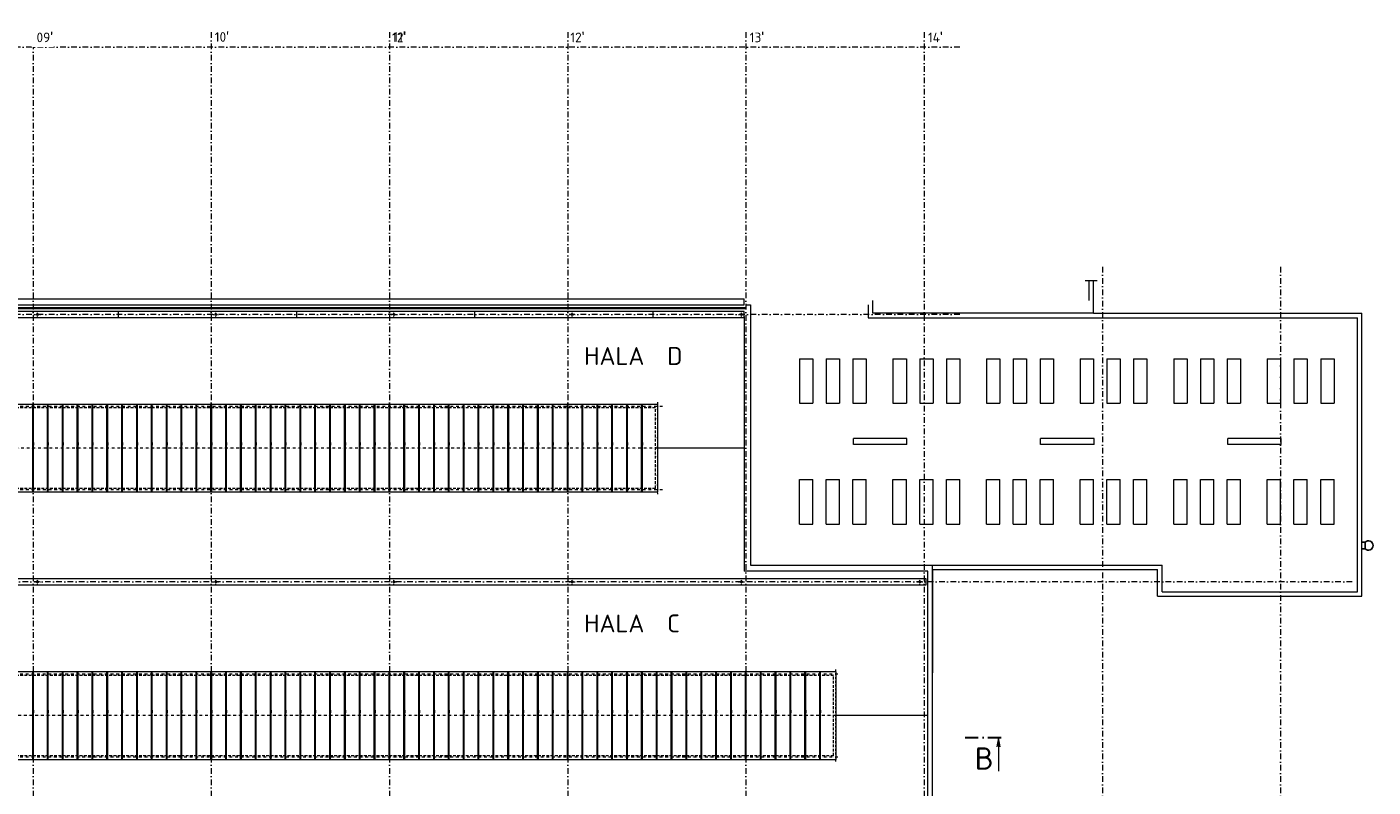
# Model space of a CAD drawing. Header units: millimetres. Extents: x -385852 to 693036, y -525006 to 444206.
# Tile 155 of 156: x 390135 to 480777, y 199488 to 250655. Entities that reach past the tile are written whole.
import ezdxf
from ezdxf.enums import TextEntityAlignment as Align

# ---------------------------------------------------------------- set-up
doc = ezdxf.new("R2010")
doc.units = ezdxf.units.MM
for name, pattern in [('CENTERX2', [101.6, 63.5, -12.7, 12.7, -12.7]), ('DASHDOT', [25.4, 12.7, -6.35, 0, -6.35]), ('LINETYPE_0', [0]), ('ČÁRKOVANÁ', [19.05, 12.7, -6.35])]:
    doc.linetypes.add(name, pattern=pattern)
for name, color, linetype, lineweight in [('A99_N_kce-pohl', 7, 'Continuous', 9), ('A99_N_txt-popis-200', 240, 'Continuous', 5), ('A99_S_kce-demolice', 30, 'Continuous', 20), ('A99_S_kce-pohl', 61, 'Continuous', 5), ('A99_S_osy', 1, 'CENTERX2', 5)]:
    doc.layers.add(name, color=color, linetype=linetype, lineweight=lineweight)
doc.styles.add('A99_popis', font='isocpeur.ttf')
doc.styles.add('ad_popis 100', font='isocpeur.ttf', dxfattribs={"height": 200})

# ---------------------------------------------------------------- blocks, each defined once
blk = doc.blocks.new('světlíky hala D1')
at = {"linetype": 'Continuous', "ltscale": 25}
for p, q in [((-37880, -3058), (-36980, -3058)), ((-37880, -3058), (-37880, -6058)), ((-36980, -3058), (-36980, -6058)), ((-36080, -3058), (-35180, -3058)), ((-36080, -3058), (-36080, -6058)), ((-35180, -3058), (-35180, -6058)), ((-34280, -3058), (-33380, -3058)), ((-34280, -3058), (-34280, -6058)), ((-33380, -3058), (-33380, -6058)), ((-31580, -3058), (-30680, -3058)), ((-31580, -3058), (-31580, -6058)), ((-30680, -3058), (-30680, -6058)), ((-29780, -3058), (-28880, -3058)), ((-29780, -3058), (-29780, -6058)), ((-28880, -3058), (-28880, -6058)), ((-27980, -3058), (-27080, -3058)), ((-27980, -3058), (-27980, -6058)), ((-27080, -3058), (-27080, -6058)), ((-25280, -3058), (-24380, -3058)), ((-25280, -3058), (-25280, -6058)), ((-24380, -3058), (-24380, -6058)), ((-23480, -3058), (-22580, -3058)), ((-23480, -3058), (-23480, -6058)), ((-22580, -3058), (-22580, -6058)), ((-21680, -3058), (-20780, -3058)), ((-21680, -3058), (-21680, -6058)), ((-20780, -3058), (-20780, -6058)), ((-18980, -3058), (-18080, -3058)), ((-18980, -3058), (-18980, -6058)), ((-18080, -3058), (-18080, -6058)), ((-17180, -3058), (-16280, -3058)), ((-17180, -3058), (-17180, -6058)), ((-16280, -3058), (-16280, -6058)), ((-15380, -3058), (-14480, -3058)), ((-15380, -3058), (-15380, -6058)), ((-14480, -3058), (-14480, -6058)), ((-12680, -3058), (-11780, -3058)), ((-12680, -3058), (-12680, -6058)), ((-11780, -3058), (-11780, -6058)), ((-10880, -3058), (-9980, -3058)), ((-10880, -3058), (-10880, -6058)), ((-9980, -3058), (-9980, -6058)), ((-9080, -3058), (-8180, -3058)), ((-9080, -3058), (-9080, -6058)), ((-8180, -3058), (-8180, -6058)), ((-6380, -3058), (-5480, -3058)), ((-6380, -3058), (-6380, -6058)), ((-5480, -3058), (-5480, -6058)), ((-4580, -3058), (-3680, -3058)), ((-4580, -3058), (-4580, -6058)), ((-3680, -3058), (-3680, -6058)), ((-2780, -3058), (-1880, -3058)), ((-2780, -3058), (-2780, -6058)), ((-1880, -3058), (-1880, -6058)), ((-37880, -6058), (-36980, -6058)), ((-36080, -6058), (-35180, -6058)), ((-34280, -6058), (-33380, -6058)), ((-31580, -6058), (-30680, -6058)), ((-29780, -6058), (-28880, -6058)), ((-27980, -6058), (-27080, -6058)), ((-25280, -6058), (-24380, -6058)), ((-23480, -6058), (-22580, -6058)), ((-21680, -6058), (-20780, -6058)), ((-18980, -6058), (-18080, -6058)), ((-17180, -6058), (-16280, -6058)), ((-15380, -6058), (-14480, -6058)), ((-12680, -6058), (-11780, -6058)), ((-10880, -6058), (-9980, -6058)), ((-9080, -6058), (-8180, -6058)), ((-6380, -6058), (-5480, -6058)), ((-4580, -6058), (-3680, -6058)), ((-2780, -6058), (-1880, -6058)), ((-30640, -8425), (-34240, -8425)), ((-34240, -8825), (-34240, -8425)), ((-30640, -8825), (-34240, -8825)), ((-30640, -8825), (-30640, -8425)), ((-18040, -8425), (-21640, -8425)), ((-21640, -8825), (-21640, -8425)), ((-18040, -8825), (-21640, -8825)), ((-18040, -8825), (-18040, -8425)), ((-5440, -8425), (-9040, -8425)), ((-9040, -8825), (-9040, -8425)), ((-5440, -8825), (-9040, -8825)), ((-5440, -8825), (-5440, -8425)), ((-37880, -11192), (-36980, -11192)), ((-37880, -14192), (-37880, -11192)), ((-36980, -14192), (-36980, -11192)), ((-36080, -11192), (-35180, -11192)), ((-36080, -14192), (-36080, -11192)), ((-35180, -14192), (-35180, -11192)), ((-34280, -11192), (-33380, -11192)), ((-34280, -14192), (-34280, -11192)), ((-33380, -14192), (-33380, -11192)), ((-31580, -11192), (-30680, -11192)), ((-31580, -14192), (-31580, -11192)), ((-30680, -14192), (-30680, -11192)), ((-29780, -11192), (-28880, -11192)), ((-29780, -14192), (-29780, -11192)), ((-28880, -14192), (-28880, -11192)), ((-27980, -11192), (-27080, -11192)), ((-27980, -14192), (-27980, -11192)), ((-27080, -14192), (-27080, -11192)), ((-25280, -11192), (-24380, -11192)), ((-25280, -14192), (-25280, -11192)), ((-24380, -14192), (-24380, -11192)), ((-23480, -11192), (-22580, -11192)), ((-23480, -14192), (-23480, -11192)), ((-22580, -14192), (-22580, -11192)), ((-21680, -11192), (-20780, -11192)), ((-21680, -14192), (-21680, -11192)), ((-20780, -14192), (-20780, -11192)), ((-18980, -11192), (-18080, -11192)), ((-18980, -14192), (-18980, -11192)), ((-18080, -14192), (-18080, -11192)), ((-17180, -11192), (-16280, -11192)), ((-17180, -14192), (-17180, -11192)), ((-16280, -14192), (-16280, -11192)), ((-15380, -11192), (-14480, -11192)), ((-15380, -14192), (-15380, -11192)), ((-14480, -14192), (-14480, -11192)), ((-12680, -11192), (-11780, -11192)), ((-12680, -14192), (-12680, -11192)), ((-11780, -14192), (-11780, -11192)), ((-10880, -11192), (-9980, -11192)), ((-10880, -14192), (-10880, -11192)), ((-9980, -14192), (-9980, -11192)), ((-9080, -11192), (-8180, -11192)), ((-9080, -14192), (-9080, -11192)), ((-8180, -14192), (-8180, -11192)), ((-6380, -11192), (-5480, -11192)), ((-6380, -14192), (-6380, -11192)), ((-5480, -14192), (-5480, -11192)), ((-4580, -11192), (-3680, -11192)), ((-4580, -14192), (-4580, -11192)), ((-3680, -14192), (-3680, -11192)), ((-2780, -11192), (-1880, -11192)), ((-2780, -14192), (-2780, -11192)), ((-1880, -14192), (-1880, -11192)), ((-37880, -14192), (-36980, -14192)), ((-36080, -14192), (-35180, -14192)), ((-34280, -14192), (-33380, -14192)), ((-31580, -14192), (-30680, -14192)), ((-29780, -14192), (-28880, -14192)), ((-27980, -14192), (-27080, -14192)), ((-25280, -14192), (-24380, -14192)), ((-23480, -14192), (-22580, -14192)), ((-21680, -14192), (-20780, -14192)), ((-18980, -14192), (-18080, -14192)), ((-17180, -14192), (-16280, -14192)), ((-15380, -14192), (-14480, -14192)), ((-12680, -14192), (-11780, -14192)), ((-10880, -14192), (-9980, -14192)), ((-9080, -14192), (-8180, -14192)), ((-6380, -14192), (-5480, -14192)), ((-4580, -14192), (-3680, -14192)), ((-2780, -14192), (-1880, -14192))]:
    blk.add_line(p, q, dxfattribs=at)
blk = doc.blocks.new('*U127')
at = {"color": 0, "linetype": 'ByBlock'}
blk.add_line((785.72, 87.81), (785.72, 76.56), dxfattribs=at)
at = {"color": 0, "linetype": 'ByBlock', "const_width": 0.63}
for points in [[(778.95, 87.81), (774.45, 87.81)], [(780.84, 87.81), (780.21, 87.81)], [(786.6, 87.81), (782.1, 87.81)]]:
    blk.add_lwpolyline(points, dxfattribs=at)
at = {"color": 0, "linetype": 'ByBlock'}
blk.add_lwpolyline([(786.27, 84.71), (785.72, 87.81), (785.17, 84.71)], dxfattribs=at)
at = {"color": 0, "linetype": 'ByBlock', "style": 'A99_popis', "flags": 12}
blk.add_attdef('OZNŘ_3K', text='', height=5, rotation=0.0024, dxfattribs=at).set_placement((784.08, 77.08), align=Align.RIGHT)
at = {"color": 0, "linetype": 'ByBlock', "style": 'A99_popis'}
blk.add_attdef('OZNŘ_1K', (-9.63, -10.73), '', height=5, dxfattribs=at)

msp = doc.modelspace()

# ---------------------------------------------------------------- linework, layer by layer
at = {"color": 7, "linetype": 'LINETYPE_0'}
for p, q in [((480233.2962, 215965), (480030, 215965)), ((480233.2962, 215530), (480233.2962, 215965)), ((480030, 215530), (480233.2962, 215530))]:
    msp.add_line(p, q, dxfattribs=at)
msp.add_arc((480461.6342, 215747.5673), 315.3649, 223.603100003, 136.397999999, dxfattribs=at)
at = {"layer": 'A99_N_kce-pohl', "color": 2, "linetype": 'Continuous', "lineweight": 5}
for points in [[(396300, 231090), (396300, 231510)], [(408300, 231090), (408300, 231510)], [(420300, 231090), (420300, 231510)], [(432300, 231090), (432300, 231510)]]:
    msp.add_lwpolyline(points, dxfattribs=at)
at = {"layer": 'A99_S_kce-demolice', "linetype": 'Continuous', "lineweight": 9}
for p, q in [((390525, 219345), (390525, 225255)), ((390575, 219345), (390575, 225255)), ((391525, 219345), (391525, 225255)), ((391575, 219345), (391575, 225255)), ((392525, 219345), (392525, 225255)), ((392575, 219345), (392575, 225255)), ((393525, 219345), (393525, 225255)), ((393575, 219345), (393575, 225255)), ((394525, 219345), (394525, 225255)), ((394575, 219345), (394575, 225255)), ((395525, 219345), (395525, 225255)), ((395575, 219345), (395575, 225255)), ((396525, 219345), (396525, 225255)), ((396575, 219345), (396575, 225255)), ((397525, 219345), (397525, 225255)), ((397575, 219345), (397575, 225255)), ((398525, 219345), (398525, 225255)), ((398575, 219345), (398575, 225255)), ((399525, 219345), (399525, 225255)), ((399575, 219345), (399575, 225255)), ((400525, 219345), (400525, 225255)), ((400575, 219345), (400575, 225255)), ((401525, 219345), (401525, 225255)), ((401575, 219345), (401575, 225255)), ((402525, 219345), (402525, 225255)), ((402575, 219345), (402575, 225255)), ((403525, 219345), (403525, 225255)), ((403575, 219345), (403575, 225255)), ((404525, 219345), (404525, 225255)), ((404575, 219345), (404575, 225255)), ((405525, 219345), (405525, 225255)), ((405575, 219345), (405575, 225255)), ((406525, 219345), (406525, 225255)), ((406575, 219345), (406575, 225255)), ((407525, 219345), (407525, 225255)), ((407575, 219345), (407575, 225255)), ((408525, 219345), (408525, 225255)), ((408575, 219345), (408575, 225255)), ((409525, 219345), (409525, 225255)), ((409575, 219345), (409575, 225255)), ((410525, 219345), (410525, 225255)), ((410575, 219345), (410575, 225255)), ((411525, 219345), (411525, 225255)), ((411575, 219345), (411575, 225255)), ((412525, 219345), (412525, 225255)), ((412575, 219345), (412575, 225255)), ((413525, 219345), (413525, 225255)), ((413575, 219345), (413575, 225255)), ((414525, 219345), (414525, 225255)), ((414575, 219345), (414575, 225255)), ((415525, 219345), (415525, 225255)), ((415575, 219345), (415575, 225255)), ((416525, 219345), (416525, 225255)), ((416575, 219345), (416575, 225255)), ((417525, 219345), (417525, 225255)), ((417575, 219345), (417575, 225255)), ((418525, 219345), (418525, 225255)), ((418575, 219345), (418575, 225255)), ((419525, 219345), (419525, 225255)), ((419575, 219345), (419575, 225255)), ((420525, 219345), (420525, 225255)), ((420575, 219345), (420575, 225255)), ((421525, 219345), (421525, 225255)), ((421575, 219345), (421575, 225255)), ((422525, 219345), (422525, 225255)), ((422575, 219345), (422575, 225255)), ((423525, 219345), (423525, 225255)), ((423575, 219345), (423575, 225255)), ((424525, 219345), (424525, 225255)), ((424575, 219345), (424575, 225255)), ((425525, 219345), (425525, 225255)), ((425575, 219345), (425575, 225255)), ((426525, 219345), (426525, 225255)), ((426575, 219345), (426575, 225255)), ((427525, 219345), (427525, 225255)), ((427575, 219345), (427575, 225255)), ((428525, 219345), (428525, 225255)), ((428575, 219345), (428575, 225255)), ((429525, 219345), (429525, 225255)), ((429575, 219345), (429575, 225255)), ((430525, 219345), (430525, 225255)), ((430575, 219345), (430575, 225255)), ((431525, 219345), (431525, 225255)), ((431575, 219345), (431575, 225255)), ((390525, 201345), (390525, 207255)), ((390575, 201345), (390575, 207255)), ((391525, 201345), (391525, 207255)), ((391575, 201345), (391575, 207255)), ((392525, 201345), (392525, 207255)), ((392575, 201345), (392575, 207255)), ((393525, 201345), (393525, 207255)), ((393575, 201345), (393575, 207255)), ((394525, 201345), (394525, 207255)), ((394575, 201345), (394575, 207255)), ((395525, 201345), (395525, 207255)), ((395575, 201345), (395575, 207255)), ((396525, 201345), (396525, 207255)), ((396575, 201345), (396575, 207255)), ((397525, 201345), (397525, 207255)), ((397575, 201345), (397575, 207255)), ((398525, 201345), (398525, 207255)), ((398575, 201345), (398575, 207255)), ((399525, 201345), (399525, 207255)), ((399575, 201345), (399575, 207255)), ((400525, 201345), (400525, 207255)), ((400575, 201345), (400575, 207255)), ((401525, 201345), (401525, 207255)), ((401575, 201345), (401575, 207255)), ((402525, 201345), (402525, 207255)), ((402575, 201345), (402575, 207255)), ((403525, 201345), (403525, 207255)), ((403575, 201345), (403575, 207255)), ((404525, 201345), (404525, 207255)), ((404575, 201345), (404575, 207255)), ((405525, 201345), (405525, 207255)), ((405575, 201345), (405575, 207255)), ((406525, 201345), (406525, 207255)), ((406575, 201345), (406575, 207255)), ((407525, 201345), (407525, 207255)), ((407575, 201345), (407575, 207255)), ((408525, 201345), (408525, 207255)), ((408575, 201345), (408575, 207255)), ((409525, 201345), (409525, 207255)), ((409575, 201345), (409575, 207255)), ((410525, 201345), (410525, 207255)), ((410575, 201345), (410575, 207255)), ((411525, 201345), (411525, 207255)), ((411575, 201345), (411575, 207255)), ((412525, 201345), (412525, 207255)), ((412575, 201345), (412575, 207255)), ((413525, 201345), (413525, 207255)), ((413575, 201345), (413575, 207255)), ((414525, 201345), (414525, 207255)), ((414575, 201345), (414575, 207255)), ((415525, 201345), (415525, 207255)), ((415575, 201345), (415575, 207255)), ((416525, 201345), (416525, 207255)), ((416575, 201345), (416575, 207255)), ((417525, 201345), (417525, 207255)), ((417575, 201345), (417575, 207255)), ((418525, 201345), (418525, 207255)), ((418575, 201345), (418575, 207255)), ((419525, 201345), (419525, 207255)), ((419575, 201345), (419575, 207255)), ((420525, 201345), (420525, 207255)), ((420575, 201345), (420575, 207255)), ((421525, 201345), (421525, 207255)), ((421575, 201345), (421575, 207255)), ((422525, 201345), (422525, 207255)), ((422575, 201345), (422575, 207255)), ((423525, 201345), (423525, 207255)), ((423575, 201345), (423575, 207255)), ((424525, 201345), (424525, 207255)), ((424575, 201345), (424575, 207255)), ((425525, 201345), (425525, 207255)), ((425575, 201345), (425575, 207255)), ((426525, 201345), (426525, 207255)), ((426575, 201345), (426575, 207255)), ((427525, 201345), (427525, 207255)), ((427575, 201345), (427575, 207255)), ((428525, 201345), (428525, 207255)), ((428575, 201345), (428575, 207255)), ((429525, 201345), (429525, 207255)), ((429575, 201345), (429575, 207255)), ((430525, 201345), (430525, 207255)), ((430575, 201345), (430575, 207255)), ((431525, 201345), (431525, 207255)), ((431575, 201345), (431575, 207255)), ((432525, 201345), (432525, 207255)), ((432575, 201345), (432575, 207255)), ((433525, 201345), (433525, 207255)), ((433575, 201345), (433575, 207255)), ((434525, 201345), (434525, 207255)), ((434575, 201345), (434575, 207255)), ((435525, 201345), (435525, 207255)), ((435575, 201345), (435575, 207255)), ((436525, 201345), (436525, 207255)), ((436575, 201345), (436575, 207255)), ((437525, 201345), (437525, 207255)), ((437575, 201345), (437575, 207255)), ((438525, 201345), (438525, 207255)), ((438575, 201345), (438575, 207255)), ((439525, 201345), (439525, 207255)), ((439575, 201345), (439575, 207255)), ((440525, 201345), (440525, 207255)), ((440575, 201345), (440575, 207255)), ((441525, 201345), (441525, 207255)), ((441575, 201345), (441575, 207255)), ((442525, 201345), (442525, 207255)), ((442575, 201345), (442575, 207255)), ((443525, 201345), (443525, 207255)), ((443575, 201345), (443575, 207255))]:
    msp.add_line(p, q, dxfattribs=at)
for points in [[(432620, 219350), (432620, 225250), (311930, 225250), (311930, 219350)], [(444620, 201350), (444620, 207250), (311930, 207250), (311930, 201350)]]:
    msp.add_lwpolyline(points, close=True, dxfattribs=at)
at = {"layer": 'A99_S_kce-demolice', "linetype": 'ČÁRKOVANÁ', "lineweight": 9, "ltscale": 15}
for points in [[(432450, 225005.3403), (312100, 225005.3403)], [(432450, 219594.6597), (432450, 225005.3403)], [(432450, 219594.6597), (432450, 225005.3403)], [(432450, 219594.6597), (312100, 219594.6597)], [(444450, 207005.3403), (312100, 207005.3403)], [(444450, 201594.6597), (444450, 207005.3403)], [(444450, 201594.6597), (444450, 207005.3403)], [(444450, 201594.6597), (312100, 201594.6597)]]:
    msp.add_lwpolyline(points, dxfattribs=at)
at = {"layer": 'A99_S_kce-demolice', "linetype": 'Continuous', "lineweight": 9}
for points in [[(390525, 222675), (390525, 222495)], [(390575, 222675), (390575, 222495)], [(391525, 222675), (391525, 222495)], [(391575, 222675), (391575, 222495)], [(392525, 222675), (392525, 222495)], [(392575, 222675), (392575, 222495)], [(393525, 222675), (393525, 222495)], [(393575, 222675), (393575, 222495)], [(394525, 222675), (394525, 222495)], [(394575, 222675), (394575, 222495)], [(395525, 222675), (395525, 222495)], [(395575, 222675), (395575, 222495)], [(396525, 222675), (396525, 222495)], [(396575, 222675), (396575, 222495)], [(397525, 222675), (397525, 222495)], [(397575, 222675), (397575, 222495)], [(398525, 222675), (398525, 222495)], [(398575, 222675), (398575, 222495)], [(399525, 222675), (399525, 222495)], [(399575, 222675), (399575, 222495)], [(400525, 222675), (400525, 222495)], [(400575, 222675), (400575, 222495)], [(401525, 222675), (401525, 222495)], [(401575, 222675), (401575, 222495)], [(402525, 222675), (402525, 222495)], [(402575, 222675), (402575, 222495)], [(403525, 222675), (403525, 222495)], [(403575, 222675), (403575, 222495)], [(404525, 222675), (404525, 222495)], [(404575, 222675), (404575, 222495)], [(405525, 222675), (405525, 222495)], [(405575, 222675), (405575, 222495)], [(406525, 222675), (406525, 222495)], [(406575, 222675), (406575, 222495)], [(407525, 222675), (407525, 222495)], [(407575, 222675), (407575, 222495)], [(408525, 222675), (408525, 222495)], [(408575, 222675), (408575, 222495)], [(409525, 222675), (409525, 222495)], [(409575, 222675), (409575, 222495)], [(410525, 222675), (410525, 222495)], [(410575, 222675), (410575, 222495)], [(411525, 222675), (411525, 222495)], [(411575, 222675), (411575, 222495)], [(412525, 222675), (412525, 222495)], [(412575, 222675), (412575, 222495)], [(413525, 222675), (413525, 222495)], [(413575, 222675), (413575, 222495)], [(414525, 222675), (414525, 222495)], [(414575, 222675), (414575, 222495)], [(415525, 222675), (415525, 222495)], [(415575, 222675), (415575, 222495)], [(416525, 222675), (416525, 222495)], [(416575, 222675), (416575, 222495)], [(417525, 222675), (417525, 222495)], [(417575, 222675), (417575, 222495)], [(418525, 222675), (418525, 222495)], [(418575, 222675), (418575, 222495)], [(419525, 222675), (419525, 222495)], [(419575, 222675), (419575, 222495)], [(420525, 222675), (420525, 222495)], [(420575, 222675), (420575, 222495)], [(421525, 222675), (421525, 222495)], [(421575, 222675), (421575, 222495)], [(422525, 222675), (422525, 222495)], [(422575, 222675), (422575, 222495)], [(423525, 222675), (423525, 222495)], [(423575, 222675), (423575, 222495)], [(424525, 222675), (424525, 222495)], [(424575, 222675), (424575, 222495)], [(425525, 222675), (425525, 222495)], [(425575, 222675), (425575, 222495)], [(426525, 222675), (426525, 222495)], [(426575, 222675), (426575, 222495)], [(427525, 222675), (427525, 222495)], [(427575, 222675), (427575, 222495)], [(428525, 222675), (428525, 222495)], [(428575, 222675), (428575, 222495)], [(429525, 222675), (429525, 222495)], [(429575, 222675), (429575, 222495)], [(430525, 222675), (430525, 222495)], [(430575, 222675), (430575, 222495)], [(431525, 222675), (431525, 222495)], [(431575, 222675), (431575, 222495)], [(390525, 204675), (390525, 204495)], [(390575, 204675), (390575, 204495)], [(391525, 204675), (391525, 204495)], [(391575, 204675), (391575, 204495)], [(392525, 204675), (392525, 204495)], [(392575, 204675), (392575, 204495)], [(393525, 204675), (393525, 204495)], [(393575, 204675), (393575, 204495)], [(394525, 204675), (394525, 204495)], [(394575, 204675), (394575, 204495)], [(395525, 204675), (395525, 204495)], [(395575, 204675), (395575, 204495)], [(396525, 204675), (396525, 204495)], [(396575, 204675), (396575, 204495)], [(397525, 204675), (397525, 204495)], [(397575, 204675), (397575, 204495)], [(398525, 204675), (398525, 204495)], [(398575, 204675), (398575, 204495)], [(399525, 204675), (399525, 204495)], [(399575, 204675), (399575, 204495)], [(400525, 204675), (400525, 204495)], [(400575, 204675), (400575, 204495)], [(401525, 204675), (401525, 204495)], [(401575, 204675), (401575, 204495)], [(402525, 204675), (402525, 204495)], [(402575, 204675), (402575, 204495)], [(403525, 204675), (403525, 204495)], [(403575, 204675), (403575, 204495)], [(404525, 204675), (404525, 204495)], [(404575, 204675), (404575, 204495)], [(405525, 204675), (405525, 204495)], [(405575, 204675), (405575, 204495)], [(406525, 204675), (406525, 204495)], [(406575, 204675), (406575, 204495)], [(407525, 204675), (407525, 204495)], [(407575, 204675), (407575, 204495)], [(408525, 204675), (408525, 204495)], [(408575, 204675), (408575, 204495)], [(409525, 204675), (409525, 204495)], [(409575, 204675), (409575, 204495)], [(410525, 204675), (410525, 204495)], [(410575, 204675), (410575, 204495)], [(411525, 204675), (411525, 204495)], [(411575, 204675), (411575, 204495)], [(412525, 204675), (412525, 204495)], [(412575, 204675), (412575, 204495)], [(413525, 204675), (413525, 204495)], [(413575, 204675), (413575, 204495)], [(414525, 204675), (414525, 204495)], [(414575, 204675), (414575, 204495)], [(415525, 204675), (415525, 204495)], [(415575, 204675), (415575, 204495)], [(416525, 204675), (416525, 204495)], [(416575, 204675), (416575, 204495)], [(417525, 204675), (417525, 204495)], [(417575, 204675), (417575, 204495)], [(418525, 204675), (418525, 204495)], [(418575, 204675), (418575, 204495)], [(419525, 204675), (419525, 204495)], [(419575, 204675), (419575, 204495)], [(420525, 204675), (420525, 204495)], [(420575, 204675), (420575, 204495)], [(421525, 204675), (421525, 204495)], [(421575, 204675), (421575, 204495)], [(422525, 204675), (422525, 204495)], [(422575, 204675), (422575, 204495)], [(423525, 204675), (423525, 204495)], [(423575, 204675), (423575, 204495)], [(424525, 204675), (424525, 204495)], [(424575, 204675), (424575, 204495)], [(425525, 204675), (425525, 204495)], [(425575, 204675), (425575, 204495)], [(426525, 204675), (426525, 204495)], [(426575, 204675), (426575, 204495)], [(427525, 204675), (427525, 204495)], [(427575, 204675), (427575, 204495)], [(428525, 204675), (428525, 204495)], [(428575, 204675), (428575, 204495)], [(429525, 204675), (429525, 204495)], [(429575, 204675), (429575, 204495)], [(430525, 204675), (430525, 204495)], [(430575, 204675), (430575, 204495)], [(431525, 204675), (431525, 204495)], [(431575, 204675), (431575, 204495)], [(432525, 204675), (432525, 204495)], [(432575, 204675), (432575, 204495)], [(433525, 204675), (433525, 204495)], [(433575, 204675), (433575, 204495)], [(434525, 204675), (434525, 204495)], [(434575, 204675), (434575, 204495)], [(435525, 204675), (435525, 204495)], [(435575, 204675), (435575, 204495)], [(436525, 204675), (436525, 204495)], [(436575, 204675), (436575, 204495)], [(437525, 204675), (437525, 204495)], [(437575, 204675), (437575, 204495)], [(438525, 204670), (438525, 204490)], [(438575, 204670), (438575, 204490)], [(440525, 204675), (440525, 204495)], [(440575, 204675), (440575, 204495)], [(442525, 204675), (442525, 204495)], [(442575, 204675), (442575, 204495)], [(443525, 204675), (443525, 204495)], [(443575, 204675), (443575, 204495)]]:
    msp.add_lwpolyline(points, dxfattribs=at)
at = {"layer": 'A99_S_kce-demolice', "linetype": 'ČÁRKOVANÁ', "lineweight": 9, "ltscale": 3}
for points in [[(439525, 204675), (439525, 204495)], [(439575, 204675), (439575, 204495)], [(441525, 204675), (441525, 204495)], [(441575, 204675), (441575, 204495)]]:
    msp.add_lwpolyline(points, dxfattribs=at)
at = {"layer": 'A99_S_kce-pohl', "linetype": 'Continuous', "ltscale": 25}
for p, q in [((461400, 233589.0696), (462200, 233589.0696)), ((461650, 232250), (461650, 233589.0696)), ((461950, 231380), (461950, 233589.0696)), ((306000, 232355.1379), (438440, 232355.1379)), ((447070, 232250), (447070, 231380)), ((306000, 231945.1379), (438440, 231945.1379)), ((446770, 231950), (446770, 231080)), ((461950, 231380), (447070, 231380)), ((461950, 231380), (480030, 231380)), ((480030, 212330), (480030, 231380)), ((446770, 231080), (479730, 231080)), ((479730, 212630), (479730, 231080)), ((438850, 214430), (466570, 214430)), ((451100, 214130), (451100, 207180)), ((451100, 214130), (466270, 214130)), ((466270, 212330), (466270, 214130)), ((466570, 212630), (466570, 214430)), ((466270, 212330), (480030, 212330)), ((466570, 212630), (479730, 212630))]:
    msp.add_line(p, q, dxfattribs=at)
for points in [[(438440, 231945.1379), (438440, 232355.1379)], [(438550, 231950), (438850, 231950), (438850, 214430)]]:
    msp.add_lwpolyline(points, dxfattribs=at)
for points in [[(305750, 231775), (438550, 231775), (438550, 231675), (305750, 231675)], [(438440, 231090), (438440, 231510), (306000, 231510), (306000, 231090)], [(450690, 213090), (450690, 213510), (306000, 213510), (306000, 213090)]]:
    msp.add_lwpolyline(points, close=True, dxfattribs=at)
at = {"layer": 'A99_S_kce-pohl', "linetype": 'DASHDOT', "lineweight": 5, "ltscale": 5}
for points in [[(390650, 231300), (391050, 231300)], [(390850, 231100), (390850, 231500)], [(402650, 231300), (403050, 231300)], [(402850, 231100), (402850, 231500)], [(414650, 231300), (415050, 231300)], [(414850, 231100), (414850, 231500)], [(426650, 231300), (427050, 231300)], [(426850, 231100), (426850, 231500)], [(438050, 231300), (438450, 231300)], [(438250, 231100), (438250, 231500)], [(390650, 213300), (391050, 213300)], [(390650, 213300), (391050, 213300)], [(390850, 213100), (390850, 213500)], [(390850, 213100), (390850, 213500)], [(402650, 213300), (403050, 213300)], [(402650, 213300), (403050, 213300)], [(402850, 213100), (402850, 213500)], [(402850, 213100), (402850, 213500)], [(414650, 213300), (415050, 213300)], [(414650, 213300), (415050, 213300)], [(414850, 213100), (414850, 213500)], [(414850, 213100), (414850, 213500)], [(426650, 213300), (427050, 213300)], [(426650, 213300), (427050, 213300)], [(426850, 213100), (426850, 213500)], [(426850, 213100), (426850, 213500)], [(438050, 213300), (438450, 213300)], [(438050, 213300), (438450, 213300)], [(438250, 213100), (438250, 213500)], [(438250, 213100), (438250, 213500)], [(450050, 213300), (450450, 213300)], [(450250, 213100), (450250, 213500)]]:
    msp.add_lwpolyline(points, dxfattribs=at)
at = {"layer": 'A99_S_kce-pohl', "linetype": 'Continuous', "lineweight": 9}
for points in [[(438440, 231170), (438440, 214020)], [(438440, 222300), (432620, 222300)], [(450800, 214020), (438440, 214020)], [(450800, 176350), (450800, 214020)], [(451100, 176350), (451100, 214430)], [(450800, 204300), (444620, 204300)]]:
    msp.add_lwpolyline(points, dxfattribs=at)
at = {"layer": 'A99_S_kce-pohl', "linetype": 'Continuous'}
for centre in [(390850, 231300), (402850, 231300), (414850, 231300), (426850, 231300), (438250, 231300), (390850, 213300), (390850, 213300), (402850, 213300), (402850, 213300), (414850, 213300), (414850, 213300), (426850, 213300), (426850, 213300), (438250, 213300), (438250, 213300), (450250, 213300)]:
    msp.add_circle(centre, 60, dxfattribs=at)
at = {"layer": 'A99_S_osy', "linetype": 'DASHDOT', "lineweight": 5, "ltscale": 25}
msp.add_line((432590, 225400), (432590, 219200), dxfattribs=at)
at = {"layer": 'A99_S_osy', "linetype": 'DASHDOT', "lineweight": 5, "ltscale": 10}
for p, q in [((432590, 225400), (432590, 219200)), ((444590, 207400), (444590, 201200))]:
    msp.add_line(p, q, dxfattribs=at)
at = {"layer": 'A99_S_osy', "linetype": 'DASHDOT', "lineweight": 5, "ltscale": 30}
for points in [[(390550, 250300), (390550, 146890)], [(402550, 250300), (402550, 146890)], [(414550, 250300), (414550, 146890)], [(426550, 250300), (426550, 174390)], [(438550, 250300), (438550, 146890)], [(450550, 250300), (450550, 146890)], [(452950, 249300), (304375, 249300)], [(462550, 234510), (462550, 174390)], [(474550, 234510), (474550, 174390)], [(452950, 231300), (304375, 231300)], [(479375, 213300), (304375, 213300)]]:
    msp.add_lwpolyline(points, dxfattribs=at)
at = {"layer": 'A99_S_osy', "linetype": 'DASHDOT', "lineweight": 5, "ltscale": 15}
for points in [[(432940, 225095), (311865, 225095)], [(432940, 219505), (311865, 219505)], [(444740, 207095), (311865, 207095)], [(444740, 201505), (311865, 201505)]]:
    msp.add_lwpolyline(points, dxfattribs=at)
at = {"layer": 'A99_S_osy', "color": 30, "linetype": 'DASHDOT', "lineweight": 5, "ltscale": 15}
for points in [[(432620, 222300), (311930, 222300)], [(444620, 204300), (311930, 204300)]]:
    msp.add_lwpolyline(points, dxfattribs=at)

# ---------------------------------------------------------------- block references
at = {"layer": 'A99_N_txt-popis-200'}
ref = msp.add_blockref('*U127', (298415, 185245), dxfattribs=dict(at, xscale=200, yscale=200, zscale=200))
ref.add_attrib('OZNŘ_3K', 'B', dxfattribs={"layer": '0', "color": 0, "linetype": 'ByBlock', "height": 1500, "style": 'A99_popis', "flags": 12}).set_placement((455231.6129, 200661.649), align=Align.RIGHT)
at = {"layer": 'A99_S_kce-pohl', "linetype": 'Continuous', "ltscale": 25}
msp.add_blockref('světlíky hala D1', (480030, 231380), dxfattribs=at)

# ---------------------------------------------------------------- texts
at = {"layer": 'A99_N_txt-popis-200', "lineweight": 9, "ltscale": 5, "style": 'ad_popis 100'}
for s, p in [('HALA  D', (427650, 227905)), ('HALA  C', (427650, 209905))]:
    msp.add_text(s, height=1200, dxfattribs=at).set_placement(p)
at = {"layer": 'A99_N_txt-popis-200', "color": 1, "lineweight": 0, "char_height": 650, "attachment_point": 1, "style": 'ad_popis 100'}
for s, insert in [("10{\\fArial|b0|i0|c238|p34;\\H1.08333x;'}", (402780, 250358.5154)), ("12{\\fArial|b0|i0|c238|p34;\\H1.08333x;'}", (414720, 250328.5154)), ("11{\\fArial|b0|i0|c238|p34;\\H1.08333x;'}", (414800, 250358.5154)), ("12{\\fArial|b0|i0|c238|p34;\\H1.08333x;'}", (426720, 250328.5154)), ("13{\\fArial|b0|i0|c238|p34;\\H1.08333x;'}", (438800, 250328.5154)), ("14{\\fArial|b0|i0|c238|p34;\\H1.08333x;'}", (450800, 250328.5154))]:
    msp.add_mtext_dynamic_manual_height_columns(s, width=832.5, gutter_width=1000, heights=[0], dxfattribs=dict(at, insert=insert))

# ---------------------------------------------------------------- next in the draw order: texts
at = {"layer": 'A99_N_txt-popis-200', "color": 1, "lineweight": 0, "insert": (390780, 250330), "char_height": 650, "attachment_point": 1, "style": 'ad_popis 100', "bg_fill": 2}
msp.add_mtext_dynamic_manual_height_columns("09{\\fArial|b0|i0|c238|p34;\\H1.08333x;'}", width=832.5, gutter_width=1000, heights=[0], dxfattribs=at)

doc.saveas('drawing.dxf')
